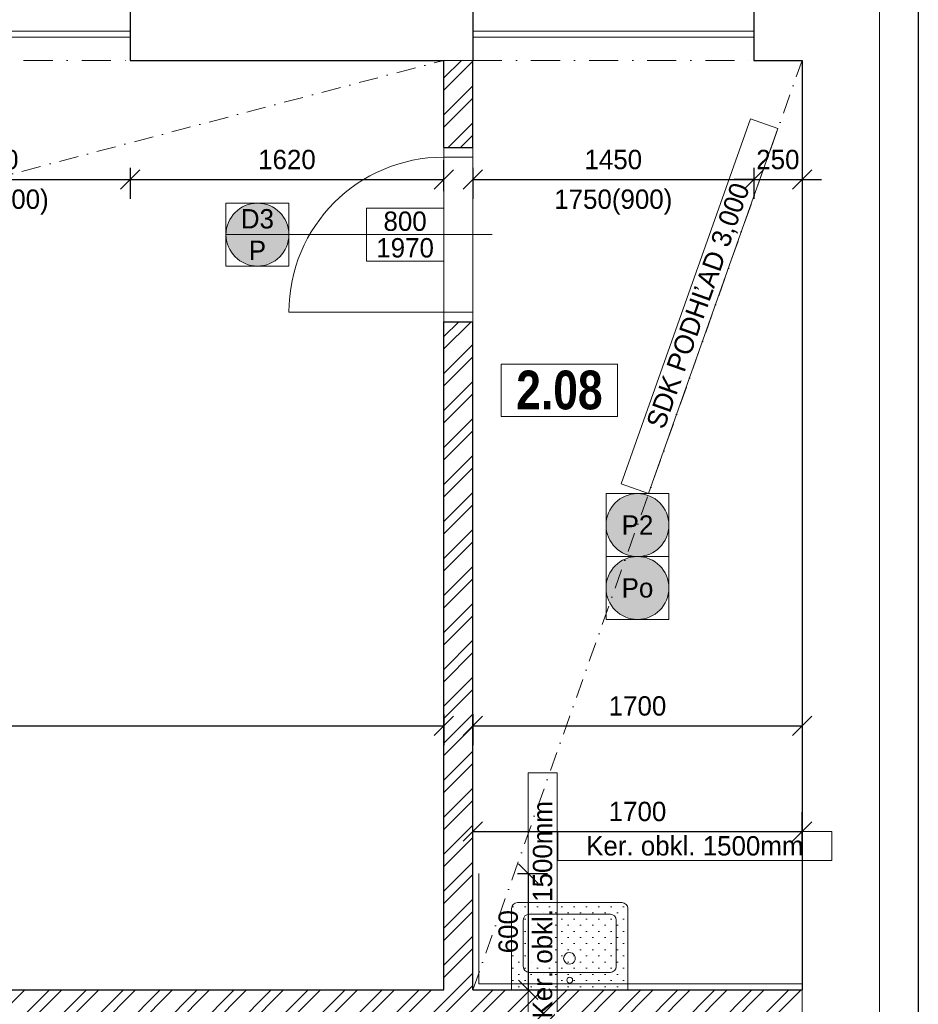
# Model space of a CAD drawing. Header units: millimetres. Extents: x -65956 to 5894746, y -14679 to 163521.
# Tile 21 of 89: x -40146 to -35506, y 4488 to 9573. Entities that reach past the tile are written whole.
import ezdxf

# ---------------------------------------------------------------- set-up
doc = ezdxf.new("R2010")
doc.units = ezdxf.units.MM
doc.linetypes.add('ACAD_ISO03W100', pattern=[30, 12, -18])
doc.linetypes.add('ČERCHOVANÁ', pattern=[1, 0.5, -0.25, 0, -0.25])
doc.layers.get('0').update_dxf_attribs({"lineweight": 5})
doc.layers.get('Defpoints').update_dxf_attribs({"color": 2, "lineweight": 30})
doc.layers.add('- pomocna', color=232, linetype='Continuous', lineweight=0, plot=False)
for name, color, linetype, lineweight in [('- popis', 7, 'Continuous', 0), ('- zariadenie', 30, 'Continuous', 0), ('Bodko ciarkovana T', 200, 'ČERCHOVANÁ', 0), ('H popisky', 30, 'Continuous', 25), ('H stavba', 82, 'Continuous', 30), ('KOTY', 51, 'Continuous', 5), ('m_popis', 7, 'Continuous', 0), ('otvor', 163, 'Continuous', 5), ('RE-nove', 10, 'Continuous', 0), ('Tbč stavba', 4, 'ČERCHOVANÁ', 0), ('Tč stavba', 7, 'ACAD_ISO03W100', 5), ('VT kóty', 51, 'Continuous', 5), ('VT sanita', 210, 'Continuous', 5), ('VT šrafy', 253, 'Continuous', 9)]:
    doc.layers.add(name, color=color, linetype=linetype, lineweight=lineweight)
doc.styles.add('1-100_te_2mm_200', font='technic_.ttf', dxfattribs={"height": 200})
doc.styles.add('1-20_ce_5mm_100', font='GOTHIC.TTF', dxfattribs={"height": 100})
doc.styles.add('1-50_ce_2mm_100', font='GOTHIC.TTF', dxfattribs={"height": 100})
doc.dimstyles.new('technic_1-100', dxfattribs={"dimtxt": 200, "dimasz": 240, "dimexe": 300, "dimexo": 200, "dimgap": 100, "dimtad": 1, "dimdec": 1, "dimrnd": 0.5, "dimtxsty": '1-100_te_2mm_200', "dimblk": 'OBLIQUE', "dimcen": 2.5, "dimclrd": 256, "dimclrt": 256, "dimadec": 0, "dimazin": 0, "dimtfac": 1, "dimtdec": 1, "dimtix": 1, "dimtmove": 1, "dimatfit": 3, "dimldrblk": 'OBLIQUE', "dimfxl": 400, "dimfxlon": 1, "dimarcsym": 0})

# ---------------------------------------------------------------- blocks, each defined once
blk = doc.blocks.new('_Oblique')
at = {"color": 0, "linetype": 'ByBlock', "lineweight": -2}
blk.add_line((-0.5, -0.5), (0.5, 0.5), dxfattribs=at)
blk = doc.blocks.new('*D734')
at = {"layer": 'Defpoints', "color": 0, "transparency": 16777216}
for p in [(-41026, 9363.3), (-39576, 9363.3), (-39576, 8748)]:
    blk.add_point(p, dxfattribs=at)
at = {"layer": 'KOTY', "color": 0, "lineweight": -2, "transparency": 16777216}
for p, q in [((-41026, 8808), (-41026, 8648)), ((-39576, 8808), (-39576, 8648))]:
    blk.add_line(p, q, dxfattribs=at)
at = {"layer": 'KOTY', "lineweight": -2, "transparency": 16777216}
blk.add_line((-41026, 8748), (-39576, 8748), dxfattribs=at)
at = {"layer": 'KOTY', "lineweight": -2, "transparency": 16777216, "xscale": 100, "yscale": 100, "zscale": 100, "rotation": 180}
blk.add_blockref('_Oblique', (-41026, 8748), dxfattribs=at)
at = {"layer": 'KOTY', "lineweight": -2, "transparency": 16777216, "xscale": 100, "yscale": 100, "zscale": 100}
blk.add_blockref('_Oblique', (-39576, 8748), dxfattribs=at)
at = {"layer": 'KOTY', "transparency": 16777216, "char_height": 100, "attachment_point": 5, "style": '1-20_ce_5mm_100'}
for s, insert in [('1450', (-40301, 8850.6)), ('1750(900)', (-40301, 8631.3))]:
    blk.add_mtext(s, dxfattribs=dict(at, insert=insert))
blk = doc.blocks.new('*D735')
at = {"layer": 'Defpoints', "color": 0, "transparency": 16777216}
for p in [(-39576, 9363.3), (-37956, 8748), (-37956, 8013.3)]:
    blk.add_point(p, dxfattribs=at)
at = {"layer": 'KOTY', "color": 0, "lineweight": -2, "transparency": 16777216}
for p, q in [((-37956, 8688), (-37956, 8848)), ((-39576, 8808), (-39576, 8648))]:
    blk.add_line(p, q, dxfattribs=at)
at = {"layer": 'KOTY', "lineweight": -2, "transparency": 16777216}
blk.add_line((-39576, 8748), (-37956, 8748), dxfattribs=at)
at = {"layer": 'KOTY', "lineweight": -2, "transparency": 16777216, "xscale": 100, "yscale": 100, "zscale": 100, "rotation": 180}
blk.add_blockref('_Oblique', (-39576, 8748), dxfattribs=at)
at = {"layer": 'KOTY', "lineweight": -2, "transparency": 16777216, "xscale": 100, "yscale": 100, "zscale": 100}
blk.add_blockref('_Oblique', (-37956, 8748), dxfattribs=at)
at = {"layer": 'KOTY', "transparency": 16777216, "insert": (-38766, 8850.6), "char_height": 100, "attachment_point": 5, "style": '1-20_ce_5mm_100'}
blk.add_mtext('1620', dxfattribs=at)
blk = doc.blocks.new('*D736')
at = {"layer": 'Defpoints', "color": 0, "transparency": 16777216}
for p in [(-46376, 9363.3), (-37956, 8013.3), (-37956, 5926.1)]:
    blk.add_point(p, dxfattribs=at)
at = {"layer": 'KOTY', "color": 0, "lineweight": -2, "transparency": 16777216}
for p, q in [((-46376, 5986.1), (-46376, 5826.1)), ((-37956, 5986.1), (-37956, 5826.1))]:
    blk.add_line(p, q, dxfattribs=at)
at = {"layer": 'KOTY', "lineweight": -2, "transparency": 16777216}
blk.add_line((-46376, 5926.1), (-37956, 5926.1), dxfattribs=at)
at = {"layer": 'KOTY', "lineweight": -2, "transparency": 16777216, "xscale": 100, "yscale": 100, "zscale": 100, "rotation": 180}
blk.add_blockref('_Oblique', (-46376, 5926.1), dxfattribs=at)
at = {"layer": 'KOTY', "lineweight": -2, "transparency": 16777216, "xscale": 100, "yscale": 100, "zscale": 100}
blk.add_blockref('_Oblique', (-37956, 5926.1), dxfattribs=at)
at = {"layer": 'KOTY', "transparency": 16777216, "insert": (-42166, 6028.7), "char_height": 100, "attachment_point": 5, "style": '1-20_ce_5mm_100'}
blk.add_mtext('8420', dxfattribs=at)
blk = doc.blocks.new('*D737')
at = {"layer": 'Defpoints', "color": 0, "transparency": 16777216}
for p in [(-37806, 9363.3), (-36356, 9363.3), (-36356, 8748)]:
    blk.add_point(p, dxfattribs=at)
at = {"layer": 'KOTY', "color": 0, "lineweight": -2, "transparency": 16777216}
for p, q in [((-37806, 8808), (-37806, 8648)), ((-36356, 8808), (-36356, 8648))]:
    blk.add_line(p, q, dxfattribs=at)
at = {"layer": 'KOTY', "lineweight": -2, "transparency": 16777216}
blk.add_line((-37806, 8748), (-36356, 8748), dxfattribs=at)
at = {"layer": 'KOTY', "lineweight": -2, "transparency": 16777216, "xscale": 100, "yscale": 100, "zscale": 100, "rotation": 180}
blk.add_blockref('_Oblique', (-37806, 8748), dxfattribs=at)
at = {"layer": 'KOTY', "lineweight": -2, "transparency": 16777216, "xscale": 100, "yscale": 100, "zscale": 100}
blk.add_blockref('_Oblique', (-36356, 8748), dxfattribs=at)
at = {"layer": 'KOTY', "transparency": 16777216, "char_height": 100, "attachment_point": 5, "style": '1-20_ce_5mm_100'}
for s, insert in [('1450', (-37081, 8850.6)), ('1750(900)', (-37081, 8631.3))]:
    blk.add_mtext(s, dxfattribs=dict(at, insert=insert))
blk = doc.blocks.new('*D738')
at = {"layer": 'Defpoints', "color": 0, "transparency": 16777216}
for p in [(-36356, 9363.3), (-36106, 9363.3), (-36106, 8748)]:
    blk.add_point(p, dxfattribs=at)
at = {"layer": 'KOTY', "color": 0, "lineweight": -2, "transparency": 16777216}
for p, q in [((-36356, 8808), (-36356, 8648)), ((-36106, 8808), (-36106, 8648))]:
    blk.add_line(p, q, dxfattribs=at)
at = {"layer": 'KOTY', "lineweight": -2, "transparency": 16777216}
for p, q in [((-36356, 8748), (-36456, 8748)), ((-36356, 8748), (-36106, 8748)), ((-36106, 8748), (-36006, 8748))]:
    blk.add_line(p, q, dxfattribs=at)
at = {"layer": 'KOTY', "lineweight": -2, "transparency": 16777216, "xscale": 100, "yscale": 100, "zscale": 100}
blk.add_blockref('_Oblique', (-36356, 8748), dxfattribs=at)
at = {"layer": 'KOTY', "lineweight": -2, "transparency": 16777216, "xscale": 100, "yscale": 100, "zscale": 100, "rotation": 180}
blk.add_blockref('_Oblique', (-36106, 8748), dxfattribs=at)
at = {"layer": 'KOTY', "transparency": 16777216, "insert": (-36231, 8850.6), "char_height": 100, "attachment_point": 5, "style": '1-20_ce_5mm_100'}
blk.add_mtext('250', dxfattribs=at)
blk = doc.blocks.new('*D739')
at = {"layer": 'Defpoints', "color": 0, "transparency": 16777216}
for p in [(-37806, 9363.3), (-36106, 9363.3), (-36106, 5926.1)]:
    blk.add_point(p, dxfattribs=at)
at = {"layer": 'KOTY', "color": 0, "lineweight": -2, "transparency": 16777216}
for p, q in [((-37806, 5986.1), (-37806, 5826.1)), ((-36106, 5986.1), (-36106, 5826.1))]:
    blk.add_line(p, q, dxfattribs=at)
at = {"layer": 'KOTY', "lineweight": -2, "transparency": 16777216}
blk.add_line((-37806, 5926.1), (-36106, 5926.1), dxfattribs=at)
at = {"layer": 'KOTY', "lineweight": -2, "transparency": 16777216, "xscale": 100, "yscale": 100, "zscale": 100, "rotation": 180}
blk.add_blockref('_Oblique', (-37806, 5926.1), dxfattribs=at)
at = {"layer": 'KOTY', "lineweight": -2, "transparency": 16777216, "xscale": 100, "yscale": 100, "zscale": 100}
blk.add_blockref('_Oblique', (-36106, 5926.1), dxfattribs=at)
at = {"layer": 'KOTY', "transparency": 16777216, "insert": (-36956, 6028.7), "char_height": 100, "attachment_point": 5, "style": '1-20_ce_5mm_100'}
blk.add_mtext('1700', dxfattribs=at)
blk = doc.blocks.new('u 600x450')
for p, q in [((300, 0), (-300, 0)), ((-300, 0), (-300, -420)), ((300, -420), (300, 0)), ((210, -90), (-210, -90)), ((-240, -120), (-240, -360)), ((240, -360), (240, -120)), ((-210, -390), (210, -390)), ((-270, -450), (270, -450))]:
    blk.add_line(p, q)
blk.add_circle((0, -50), 15)
for centre, start, end in [((-210, -120), 90, 180), ((210, -120), 360, 90), ((-210, -360), 180, 270), ((210, -360), 270, 360), ((-270, -420), 180, 270), ((270, -420), 270, 360)]:
    blk.add_arc(centre, 30, start, end)
for start_param, end_param in [(4.457203, 7.598795), (1.31561, 4.457203)]:
    blk.add_ellipse((-1.3, -162.4), major_axis=(-29, -7.6), ratio=1, start_param=start_param, end_param=end_param)
blk = doc.blocks.new('*T452')
at = {"layer": 'Defpoints', "color": 8, "linetype": 'ByBlock', "lineweight": 0, "transparency": 16777216}
for p, q in [((0, 0), (600, 0)), ((0, 0), (0, -270.7)), ((600, 0), (600, -270.7)), ((0, -270.7), (600, -270.7))]:
    blk.add_line(p, q, dxfattribs=at)
at = {"layer": 'H popisky', "color": 0, "transparency": 16777216, "insert": (300, -135.3), "char_height": 200, "width": 596, "attachment_point": 5, "style": '1-50_ce_2mm_100'}
blk.add_mtext('{\\fTechnicLite|b1|i0|c2|p2;\\C256;2.08}', dxfattribs=at)
blk = doc.blocks.new('*T470')
at = {"layer": 'Defpoints', "color": 8, "linetype": 'ByBlock', "lineweight": 0, "transparency": 16777216}
for p, q in [((0, 274.7), (400, 274.7)), ((0, 0), (0, 274.7)), ((400, 0), (400, 274.7)), ((0, 137.3), (400, 137.3)), ((0, 0), (400, 0))]:
    blk.add_line(p, q, dxfattribs=at)
at = {"layer": 'VT kóty', "color": 0, "transparency": 16777216, "char_height": 100, "width": 396, "attachment_point": 5, "style": '1-50_ce_2mm_100'}
for s, insert in [('800', (200, 206)), ('1970', (200, 68.7))]:
    blk.add_mtext(s, dxfattribs=dict(at, insert=insert))
blk = doc.blocks.new('*T479')
at = {"layer": 'Defpoints', "color": 8, "linetype": 'ByBlock', "lineweight": 0, "transparency": 16777216}
for p, q in [((0, 0), (324.9, 0)), ((0, 0), (0, -324.9)), ((324.9, 0), (324.9, -324.9)), ((0, -162.5), (324.9, -162.5)), ((0, -324.9), (324.9, -324.9))]:
    blk.add_line(p, q, dxfattribs=at)
at = {"layer": 'VT kóty', "color": 0, "transparency": 16777216, "char_height": 100, "width": 320.944, "attachment_point": 5, "style": '1-50_ce_2mm_100'}
for s, insert in [('D3', (162.5, -81.2)), ('P', (162.5, -243.7))]:
    blk.add_mtext(s, dxfattribs=dict(at, insert=insert))
blk = doc.blocks.new('*T814')
at = {"layer": 'Defpoints', "color": 8, "linetype": 'ByBlock', "lineweight": 0, "transparency": 16777216}
for p, q in [((0, 0), (324.9, 0)), ((0, 0), (0, -324.9)), ((324.9, 0), (324.9, -324.9)), ((0, -324.9), (324.9, -324.9))]:
    blk.add_line(p, q, dxfattribs=at)
at = {"layer": '- popis', "color": 0, "transparency": 16777216, "insert": (162.5, -162.5), "char_height": 100, "width": 320.944, "attachment_point": 5, "style": '1-50_ce_2mm_100'}
blk.add_mtext('P2', dxfattribs=at)
blk = doc.blocks.new('*T815')
at = {"layer": 'Defpoints', "color": 8, "linetype": 'ByBlock', "lineweight": 0, "transparency": 16777216}
for p, q in [((0, 0), (324.9, 0)), ((0, 0), (0, -324.9)), ((324.9, 0), (324.9, -324.9)), ((0, -324.9), (324.9, -324.9))]:
    blk.add_line(p, q, dxfattribs=at)
at = {"layer": '- popis', "color": 0, "transparency": 16777216, "insert": (162.5, -162.5), "char_height": 100, "width": 320.944, "attachment_point": 5, "style": '1-50_ce_2mm_100'}
blk.add_mtext('Po', dxfattribs=at)
blk = doc.blocks.new('*T816')
at = {"layer": 'Defpoints', "color": 8, "linetype": 'ByBlock', "lineweight": 0, "transparency": 16777216}
for p, q in [((-141.4, 50.1), (526.3, 1935.3)), ((667.7, 1885.3), (526.3, 1935.3)), ((0, 0), (667.7, 1885.3)), ((0, 0), (-141.4, 50.1))]:
    blk.add_line(p, q, dxfattribs=at)
at = {"layer": 'm_popis', "color": 0, "transparency": 16777216, "insert": (263.2, 967.7), "char_height": 100, "width": 1996, "attachment_point": 5, "rotation": 70.4976, "style": '1-50_ce_2mm_100'}
blk.add_mtext('SDK PODHĽAD 3,000', dxfattribs=at)
blk = doc.blocks.new('*T971')
at = {"layer": 'Defpoints', "color": 8, "linetype": 'ByBlock', "lineweight": 0, "transparency": 16777216}
for p, q in [((0, 150), (1414.1, 150)), ((0, 0), (0, 150)), ((1414.1, 0), (1414.1, 150)), ((0, 0), (1414.1, 0))]:
    blk.add_line(p, q, dxfattribs=at)
at = {"layer": 'm_popis', "color": 0, "transparency": 16777216, "insert": (707.1, 75), "char_height": 100, "width": 1410.137, "attachment_point": 5, "style": '1-50_ce_2mm_100'}
blk.add_mtext('Ker. obkl. 1500mm', dxfattribs=at)
blk = doc.blocks.new('*D972')
at = {"layer": 'Defpoints', "color": 0, "transparency": 16777216}
for p in [(-36106, 5381.1), (-37806, 4563.3), (-36106, 4563.3)]:
    blk.add_point(p, dxfattribs=at)
at = {"layer": 'KOTY', "color": 0, "lineweight": -2, "transparency": 16777216}
for p, q in [((-37806, 5321.1), (-37806, 5481.1)), ((-36106, 5321.1), (-36106, 5481.1))]:
    blk.add_line(p, q, dxfattribs=at)
at = {"layer": 'KOTY', "lineweight": -2, "transparency": 16777216}
blk.add_line((-37806, 5381.1), (-36106, 5381.1), dxfattribs=at)
at = {"layer": 'KOTY', "lineweight": -2, "transparency": 16777216, "xscale": 100, "yscale": 100, "zscale": 100, "rotation": 180}
blk.add_blockref('_Oblique', (-37806, 5381.1), dxfattribs=at)
at = {"layer": 'KOTY', "lineweight": -2, "transparency": 16777216, "xscale": 100, "yscale": 100, "zscale": 100}
blk.add_blockref('_Oblique', (-36106, 5381.1), dxfattribs=at)
at = {"layer": 'KOTY', "transparency": 16777216, "insert": (-36956, 5483.7), "char_height": 100, "attachment_point": 5, "style": '1-20_ce_5mm_100'}
blk.add_mtext('1700', dxfattribs=at)
blk = doc.blocks.new('*D973')
at = {"layer": 'Defpoints', "color": 0, "transparency": 16777216}
for p in [(-37776, 5163.3), (-37776, 4563.3), (-37520.8, 4563.3)]:
    blk.add_point(p, dxfattribs=at)
at = {"layer": 'KOTY', "color": 0, "lineweight": -2, "transparency": 16777216}
for p, q in [((-37576, 5163.3), (-37420.8, 5163.3)), ((-37576, 4563.3), (-37420.8, 4563.3))]:
    blk.add_line(p, q, dxfattribs=at)
at = {"layer": 'KOTY', "lineweight": -2, "transparency": 16777216}
blk.add_line((-37520.8, 5163.3), (-37520.8, 4563.3), dxfattribs=at)
at = {"layer": 'KOTY', "lineweight": -2, "transparency": 16777216, "xscale": 100, "yscale": 100, "zscale": 100}
for p, rotation in [((-37520.8, 5163.3), 90), ((-37520.8, 4563.3), 270)]:
    blk.add_blockref('_Oblique', p, dxfattribs=dict(at, rotation=rotation))
at = {"layer": 'KOTY', "transparency": 16777216, "insert": (-37623.3, 4863.3), "char_height": 100, "attachment_point": 5, "rotation": 90, "style": '1-20_ce_5mm_100'}
blk.add_mtext('600', dxfattribs=at)
blk = doc.blocks.new('*T974')
at = {"layer": 'Defpoints', "color": 8, "linetype": 'ByBlock', "lineweight": 0, "transparency": 16777216}
for p, q in [((-150, 0), (-150, 1414.1)), ((0, 1414.1), (-150, 1414.1)), ((0, 0), (0, 1414.1)), ((0, 0), (-150, 0))]:
    blk.add_line(p, q, dxfattribs=at)
at = {"layer": 'm_popis', "color": 0, "transparency": 16777216, "insert": (-75, 707.1), "char_height": 100, "width": 1410.137, "attachment_point": 5, "rotation": 90, "style": '1-50_ce_2mm_100'}
blk.add_mtext('Ker. obkl. 1500mm', dxfattribs=at)

msp = doc.modelspace()

# ---------------------------------------------------------------- hatches: boundary and pattern name
at = {"layer": 'RE-nove'}
for points in [[(-38756.01, 8463.19, 1), (-39080.95, 8463.19, 1)], [(-36793.53, 6963.33, 1), (-37118.48, 6963.33, 1)], [(-36793.53, 6638.39, 1), (-37118.48, 6638.39, 1)]]:
    msp.add_hatch(color=256, dxfattribs=at).paths.add_polyline_path(points)
h = msp.add_hatch(dxfattribs=at)
h.set_pattern_fill('OMITKA', color=256, scale=45, angle=-180)
h.set_pattern_definition([(225, (61040.963, -12953.96), (31.819805, -31.819805), [0, -45])])
h.paths.add_polyline_path([(-37006.01, 4983.33, 0.4142136), (-37036.01, 5013.33), (-37576.01, 5013.33, 0.4142136), (-37606.01, 4983.33), (-37606.01, 4563.33), (-37006.01, 4563.33)])
at = {"layer": 'VT šrafy'}
h = msp.add_hatch(dxfattribs=at)
h.set_pattern_fill('ZDIVO-OBECNE', color=256, scale=45, style=0)
h.set_pattern_definition([(45, (0, -10810.44), (-95.4594, 95.4594), []), (45, (63.64, -10810.44), (-95.4594, 95.4594), [])])
h.paths.add_polyline_path([(-40856.01, -336.67), (-40656.01, -336.67), (-40656.01, -186.67), (-40656.01, 3363.33), (-40856.01, 3363.33)])
h.paths.add_polyline_path([(-41426.01, 4563.33), (-41426.01, 4363.33), (-40856.01, 4363.33), (-40856.01, 4263.33), (-40656.01, 4263.33), (-40656.01, 4363.33), (-38006.01, 4363.33), (-38006.01, 3963.33), (-37856.01, 3963.33), (-37856.01, 4363.33), (-36106.01, 4363.33), (-36106.01, 4563.33), (-37806.01, 4563.33), (-37806.01, 8013.33), (-37956.01, 8013.33), (-37956.01, 4563.33)])
h.paths.add_polyline_path([(-37806.01, 9363.33), (-37956.01, 9363.33), (-37956.01, 8913.33), (-37806.01, 8913.33)])

# ---------------------------------------------------------------- linework, layer by layer
at = {"layer": '- pomocna'}
for points in [[(-46376.01, 9363.33), (-45076.01, 9363.33), (-45076.01, 9513.33), (-43626.01, 9513.33), (-43626.01, 9363.33), (-41026.01, 9363.33), (-41026.01, 9513.33), (-39576.01, 9513.33), (-39576.01, 9363.33), (-37956.01, 9363.33), (-37956.01, 4563.33), (-42126.01, 4563.33), (-42126.01, 4713.33), (-42626.01, 4713.33), (-42626.01, 4513.33), (-45226.01, 4513.33), (-45226.01, 4763.33), (-45526.01, 4763.33), (-45526.01, 4613.33), (-46376.01, 4613.33), (-46376.01, 9363.33)], [(-37806.01, 4563.33), (-36106.01, 4563.33), (-36106.01, 9363.33), (-36356.01, 9363.33), (-36356.01, 9513.33), (-37806.01, 9513.33), (-37806.01, 4563.33)]]:
    msp.add_lwpolyline(points, dxfattribs=at)
at = {"linetype": 'Continuous'}
for p, q in [((-35706.01, 9763.33), (-35706.01, 4163.33)), ((-37776.01, 4593.33), (-37776.01, 5163.33)), ((-37776.01, 4593.33), (-36106.01, 4593.33))]:
    msp.add_line(p, q, dxfattribs=at)
for p, q in [((-37956.01, 9363.33), (-37806.01, 9363.33)), ((-36106.01, 4563.33), (-36106.01, 4363.33))]:
    msp.add_line(p, q)
at = {"layer": 'Bodko ciarkovana T', "ltscale": 200}
for p, q in [((-44585.38, 7619.16), (-37956.01, 9363.33)), ((-37806.01, 4563.33), (-36106.01, 9363.33))]:
    msp.add_line(p, q, dxfattribs=at)
at = {"layer": 'H stavba'}
for p, q in [((-39576.01, 9963.33), (-39576.01, 9363.33)), ((-37806.01, 9963.33), (-37806.01, 9363.33)), ((-36356.01, 9963.33), (-36356.01, 9363.33)), ((-35506.01, 9963.33), (-35506.01, 4163.33)), ((-39576.01, 9363.33), (-37956.01, 9363.33)), ((-37956.01, 8913.33), (-37956.01, 9363.33)), ((-37806.01, 8913.33), (-37806.01, 9363.33)), ((-36356.01, 9363.33), (-36106.01, 9363.33)), ((-36106.01, 9363.33), (-36106.01, 4563.33)), ((-37956.01, 8913.33), (-37806.01, 8913.33)), ((-37956.01, 4563.33), (-37956.01, 8013.33)), ((-37956.01, 8013.33), (-37806.01, 8013.33)), ((-37806.01, 4563.33), (-37806.01, 8013.33)), ((-41426.01, 4563.33), (-37956.01, 4563.33)), ((-37806.01, 4563.33), (-36106.01, 4563.33))]:
    msp.add_line(p, q, dxfattribs=at)
at = {"layer": 'otvor'}
for p, q in [((-41026.01, 9483.33), (-39576.01, 9483.33)), ((-37806.01, 9483.33), (-36356.01, 9483.33)), ((-37956.01, 8913.33), (-37956.01, 8013.33)), ((-37806.01, 8913.33), (-37806.01, 8013.33)), ((-37956.01, 8863.33), (-37806.01, 8863.33)), ((-38756.01, 8063.33), (-37806.01, 8063.33))]:
    msp.add_line(p, q, dxfattribs=at)
msp.add_arc((-37956.01, 8063.33), 800, 90, 180, dxfattribs=at)
at = {"layer": 'Tbč stavba', "ltscale": 300}
for p, q in [((-41026.01, 9363.33), (-39576.01, 9363.33)), ((-37806.01, 9363.33), (-36356.01, 9363.33))]:
    msp.add_line(p, q, dxfattribs=at)
at = {"layer": 'Tč stavba', "ltscale": 3}
for p, q in [((-41026.01, 9513.33), (-39576.01, 9513.33)), ((-37806.01, 9513.33), (-36356.01, 9513.33))]:
    msp.add_line(p, q, dxfattribs=at)
at = {"layer": 'VT sanita'}
msp.add_line((-37706.01, 8463.38), (-38756.01, 8463.19), dxfattribs=at)
for centre in [(-38918.48, 8463.19), (-36956.01, 6963.33), (-36956.01, 6638.39)]:
    msp.add_circle(centre, 162.47, dxfattribs=at)

# ---------------------------------------------------------------- block references
at = {"layer": '- zariadenie', "linetype": 'Continuous', "xscale": -1, "rotation": 180}
msp.add_blockref('u 600x450', (-37305.97, 4563.33), dxfattribs=at)
for name, p in [('*T816', (-36898.46, 7125.81)), ('*T479', (-39080.95, 8625.66)), ('*T470', (-38356.01, 8326)), ('*T452', (-37659.15, 7794.97)), ('*T814', (-37118.48, 7125.81)), ('*T815', (-37118.48, 6800.86)), ('*T974', (-37370.78, 4269.56)), ('*T971', (-37367.15, 5231.15))]:
    msp.add_blockref(name, p)

# ---------------------------------------------------------------- dimensions: what is measured, and where the dimension line sits
at = {"layer": 'KOTY'}
for base, p1, p2, picture, middle in [((-37956.01, 5926.14), (-46376.01, 9363.33), (-37956.01, 8013.33), '*D736', (-42166.01, 6028.66)), ((-37956.01, 8748.04), (-39576.01, 9363.33), (-37956.01, 8013.33), '*D735', (-38766.01, 8850.55)), ((-36106.01, 5926.14), (-37806.01, 9363.33), (-36106.01, 9363.33), '*D739', (-36956.01, 6028.66)), ((-36106.01, 8748.04), (-36356.01, 9363.33), (-36106.01, 9363.33), '*D738', (-36231.01, 8850.55)), ((-36106.01, 5381.15), (-37806.01, 4563.33), (-36106.01, 4563.33), '*D972', (-36956.01, 5483.67))]:
    dim = msp.add_linear_dim(base=base, p1=p1, p2=p2, dimstyle='technic_1-100', override={"dimtxt": 100, "dimasz": 100, "dimexe": 100, "dimgap": 50, "dimtxsty": '1-20_ce_5mm_100', "dimfxl": 60}, dxfattribs=at)
    dim.commit()
    dim.dimension.update_dxf_attribs({"geometry": picture, "text_midpoint": middle})
for base, p1, p2, picture, middle in [((-39576.01, 8748.04), (-41026.01, 9363.33), (-39576.01, 9363.33), '*D734', (-40301.01, 8748.04)), ((-36356.01, 8748.04), (-37806.01, 9363.33), (-36356.01, 9363.33), '*D737', (-37081.01, 8748.04))]:
    dim = msp.add_linear_dim(base=base, p1=p1, p2=p2, text='<>\\X 1750(900)', dimstyle='technic_1-100', override={"dimtxt": 100, "dimasz": 100, "dimexe": 100, "dimgap": 50, "dimtxsty": '1-20_ce_5mm_100', "dimfxl": 60}, dxfattribs=at)
    dim.commit()
    dim.dimension.update_dxf_attribs({"geometry": picture, "text_midpoint": middle})
dim = msp.add_linear_dim(base=(-37520.78, 4563.33), p1=(-37776.01, 5163.33), p2=(-37776.01, 4563.33), angle=90, dimstyle='technic_1-100', override={"dimtxt": 100, "dimasz": 100, "dimexe": 100, "dimgap": 50, "dimtxsty": '1-20_ce_5mm_100', "dimfxl": 60}, dxfattribs=at)
dim.commit()
dim.dimension.update_dxf_attribs({"geometry": '*D973', "text_midpoint": (-37623.29, 4863.33)})

doc.saveas('drawing.dxf')
